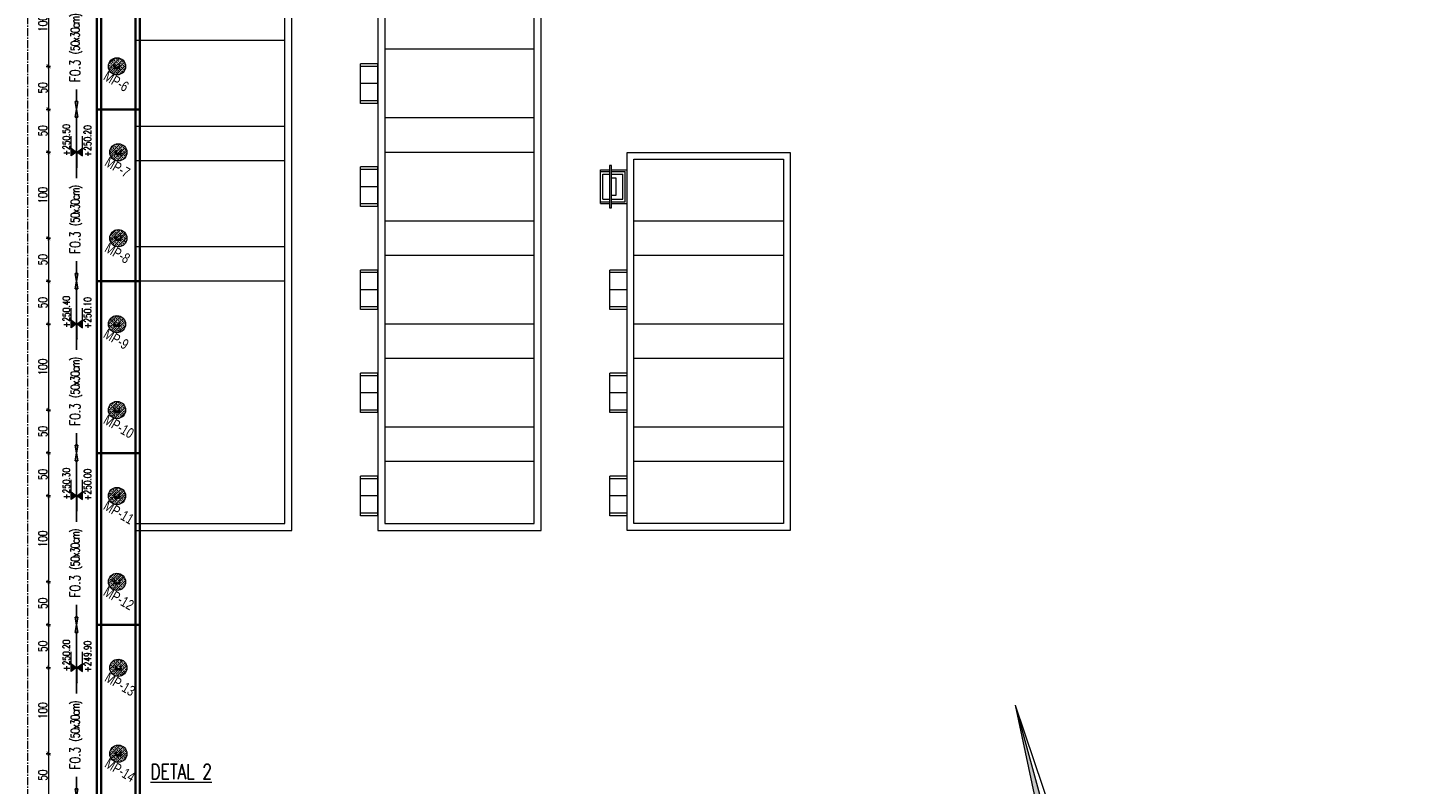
# Model space of a CAD drawing. Header units: millimetres. Extents: x -8 to 14965326, y -810 to 11054951.
# Tile 24 of 72: x 7503717 to 7505332, y 5557187 to 5558067. Entities that reach past the tile are written whole.
import ezdxf

# ---------------------------------------------------------------- set-up
doc = ezdxf.new("R2010")
doc.units = ezdxf.units.MM
doc.header["$LTSCALE"] = 0.5
doc.header["$MEASUREMENT"] = 0
doc.linetypes.add('CENTER2', pattern=[1.125, 0.75, -0.125, 0.125, -0.125])
doc.linetypes.add('HIDDEN', pattern=[9.525, 6.35, -3.175])
doc.layers.get('0').update_dxf_attribs({"linetype": 'CONTINUOUS', "lineweight": 13})
doc.layers.get('Defpoints').update_dxf_attribs({"linetype": 'CONTINUOUS'})
for name, color, linetype, lineweight in [('_K_pozycje', 1, 'CONTINUOUS', 5), ('JG numery', 171, 'HIDDEN', 20), ('K_Fundamenty - przekrój', 40, 'CONTINUOUS', 35), ('K_Kreskowanie', 253, 'CONTINUOUS', 5), ('K_Opis', 7, 'CONTINUOUS', 9), ('K_Ściany - przekrój', 7, 'CONTINUOUS', 35), ('tkd_obszary_wykazu', 14, 'CENTER2', 9), ('tkd_stal_przekrój', 80, 'CONTINUOUS', 30), ('tkd_wym', 1, 'CONTINUOUS', 5)]:
    doc.layers.add(name, color=color, linetype=linetype, lineweight=lineweight)
doc.layers.add('Znak północy', color=7, linetype='CONTINUOUS')
doc.styles.add('___K_OPIS_ROMAND', font='romand.shx', dxfattribs={"width": 0.75})
doc.styles.add('___K_OPIS_SIMPLEX', font='simplex.shx', dxfattribs={"width": 0.75})
doc.styles.add('Arial', font='arial.ttf')
doc.styles.add('tkd_txt0', font='simplex.shx', dxfattribs={"width": 0.75})
doc.dimstyles.new('opisy_wieńce', dxfattribs={"dimscale": 0.6, "dimtxt": 20, "dimasz": 25, "dimexe": 10, "dimexo": 50, "dimgap": 10, "dimtad": 0, "dimdec": 1, "dimrnd": 0.05, "dimzin": 9, "dimdsep": 46, "dimtxsty": '___K_OPIS_ROMAND', "dimblk1": 'CLOSEDBLANK', "dimblk2": 'CLOSEDBLANK', "dimsah": 1, "dimcen": 0, "dimdle": 10, "dimse1": 1, "dimse2": 1, "dimclrd": 1, "dimclre": 256, "dimclrt": 50, "dimazin": 2, "dimtm": 1e-09, "dimtfac": 1, "dimtdec": 1, "dimtmove": 2, "dimatfit": 3, "dimfxl": 1, "dimtolj": 1, "dimtzin": 0, "dimarcsym": 0})
doc.dimstyles.new('tkd_1-50cm[cm]', dxfattribs={"dimtxt": 10, "dimasz": 2.5, "dimexe": 0, "dimexo": 10, "dimgap": 1.5, "dimtad": 1, "dimdec": 1, "dimrnd": 0.5, "dimdsep": 46, "dimtxsty": 'tkd_txt0', "dimblk": 'tkd_dim_arrow', "dimcen": 0, "dimclrd": 1, "dimclre": 256, "dimclrt": 7, "dimaunit": 1, "dimadec": 0, "dimazin": 0, "dimtfac": 0.009091, "dimtdec": 1, "dimtix": 1, "dimtmove": 1, "dimatfit": 3, "dimldrblk": 'DOTSMALL', "dimfxl": 1, "dimfxlon": 1, "dimtvp": 0.02, "dimtolj": 1, "dimtzin": 9, "dimlwd": -1, "dimarcsym": 0})

# ---------------------------------------------------------------- blocks, each defined once
blk = doc.blocks.new('W_POL')
at = {"color": 0, "linetype": 'Continuous', "lineweight": 0}
for p, q in [((0, 13.393), (-0.67, 1.818)), ((0, 13.393), (0, -3.92)), ((0, 13.393), (0.668, 1.818)), ((-0.67, 1.818), (0, 3.636)), ((0.668, 1.818), (0, 3.636)), ((-0.67, -2.007), (-0.67, -5.929)), ((-0.67, -2.007), (0.669, -5.621)), ((-0.67, -2.314), (0.67, -5.929)), ((0.669, -2.007), (0.669, -5.929)), ((0, -3.92), (0, -4.59)), ((0, -4.59), (0, -10.676)), ((-0.755, -6.94), (-0.755, -13.393)), ((0.671, -6.94), (0.671, -13.393))]:
    blk.add_line(p, q, dxfattribs=at)
at = {"color": 0, "linetype": 'Continuous', "lineweight": 0, "extrusion": (0, 0, -1)}
for points in [[(0, 13.393), (0, 3.636), (0.67, 1.818)], [(0, -3.814), (0, -4.122), (0.67, -2.007), (0.67, -2.314)]]:
    blk.add_solid(points, dxfattribs=at)
blk = doc.blocks.new('A$Cdc6a9087')
for p, q in [((-23, -20), (-23, 0)), ((-23, 0), (23, 0)), ((23, -20), (23, 0)), ((-23, -20), (23, -20))]:
    blk.add_line(p, q)
at = {"lineweight": 13}
for p, q in [((-20, -20), (-20, 0)), ((0, -20), (0, 0)), ((20, -20), (20, 0))]:
    blk.add_line(p, q, dxfattribs=at)
blk = doc.blocks.new('A$Cdbf6219b')
for p, q in [((-19.5, 31), (-19.5, 20.4)), ((-19.5, 31), (19.5, 31)), ((-19.5, 17.9), (-19.5, 0)), ((19.5, 31), (19.5, 20.4)), ((19.5, 17.9), (19.5, 0)), ((-19.5, 0), (19.5, 0))]:
    blk.add_line(p, q)
at = {"lineweight": 13}
for p, q in [((-17.5, 31), (-17.5, 20.4)), ((-17.5, 17.9), (-17.5, 2)), ((-14.5, 28), (-14.5, 20.4)), ((-14.5, 28), (14.5, 28)), ((-14.5, 17.9), (-14.5, 5)), ((14.5, 28), (14.5, 20.4)), ((14.5, 17.9), (14.5, 5)), ((17.5, 31), (17.5, 20.4)), ((17.5, 17.9), (17.5, 2)), ((-17.5, 2), (17.5, 2)), ((-14.5, 5), (14.5, 5))]:
    blk.add_line(p, q, dxfattribs=at)
blk.add_lwpolyline([(24.5, 17.9), (24.5, 20.4), (-24.5, 20.4), (-24.5, 17.9)], close=True)
blk.add_lwpolyline([(-10, 17.9), (-10, 12.6), (10, 12.6), (10, 17.9)], dxfattribs=at)
blk = doc.blocks.new('pal')
at = {"layer": 'K_Kreskowanie'}
h = blk.add_hatch(dxfattribs=at)
h.set_pattern_fill('ANSI33', color=256, scale=15)
edge = h.paths.add_edge_path()
edge.add_arc((9474.9, -17485.8), 10, 0, 360)
h.paths.add_polyline_path([(9477.6, -17483.8), (9477.9, -17483.8), (9477.9, -17487.8), (9471.9, -17487.8), (9471.9, -17483.8), (9472.2, -17483.8), (9472.2, -17487.5), (9477.6, -17487.5)], flags=16)
at = {"layer": 'K_Opis'}
blk.add_circle((9474.9, -17485.8), 10, dxfattribs=at)
at = {"layer": 'tkd_stal_przekrój'}
blk.add_lwpolyline([(9471.9, -17483.8), (9471.9, -17487.8), (9477.9, -17487.8), (9477.9, -17483.8), (9477.6, -17483.8), (9477.6, -17487.5), (9472.2, -17487.5), (9472.2, -17483.8)], close=True, dxfattribs=at)
blk = doc.blocks.new('tkd_dim_arrow')
for p, q in [((-1, 0), (1, 0)), ((0, -1), (0, 1))]:
    blk.add_line(p, q)
at = {"const_width": 0.2}
blk.add_lwpolyline([(-0.9, -0.9), (0.9, 0.9)], dxfattribs=at)
blk = doc.blocks.new('*D128')
at = {"layer": 'Defpoints', "color": 0, "transparency": 16777216}
for p in [(7503820.6, 5558122.1), (7503740.9, 5558022.1), (7503820.6, 5558022.1)]:
    blk.add_point(p, dxfattribs=at)
at = {"layer": 'tkd_wym', "lineweight": -2, "transparency": 16777216}
for p, q in [((7503741.9, 5558122.1), (7503740.9, 5558122.1)), ((7503741.9, 5558022.1), (7503740.9, 5558022.1))]:
    blk.add_line(p, q, dxfattribs=at)
at = {"layer": 'tkd_wym', "color": 1, "transparency": 16777216}
blk.add_line((7503740.9, 5558119.6), (7503740.9, 5558024.6), dxfattribs=at)
at = {"layer": 'tkd_wym', "color": 1, "transparency": 16777216, "xscale": 2.5, "yscale": 2.5, "zscale": 2.5}
for p, rotation in [((7503740.9, 5558122.1), 90), ((7503740.9, 5558022.1), 270)]:
    blk.add_blockref('tkd_dim_arrow', p, dxfattribs=dict(at, rotation=rotation))
at = {"layer": 'tkd_wym', "color": 7, "transparency": 16777216, "insert": (7503734.4, 5558072.1), "char_height": 10, "attachment_point": 5, "rotation": 90, "style": 'tkd_txt0'}
blk.add_mtext('\\A1;100', dxfattribs=at)
blk = doc.blocks.new('_DotSmall')
blk = doc.blocks.new('*D99')
at = {"layer": 'Defpoints', "color": 0, "transparency": 16777216}
for p in [(7503820.6, 5558022.1), (7503740.9, 5557972.1), (7503802.1, 5557972.1)]:
    blk.add_point(p, dxfattribs=at)
at = {"layer": 'tkd_wym', "lineweight": -2, "transparency": 16777216}
for p, q in [((7503741.9, 5558022.1), (7503740.9, 5558022.1)), ((7503741.9, 5557972.1), (7503740.9, 5557972.1))]:
    blk.add_line(p, q, dxfattribs=at)
at = {"layer": 'tkd_wym', "color": 1, "transparency": 16777216}
blk.add_line((7503740.9, 5558019.6), (7503740.9, 5557974.6), dxfattribs=at)
at = {"layer": 'tkd_wym', "color": 1, "transparency": 16777216, "xscale": 2.5, "yscale": 2.5, "zscale": 2.5}
for p, rotation in [((7503740.9, 5558022.1), 90), ((7503740.9, 5557972.1), 270)]:
    blk.add_blockref('tkd_dim_arrow', p, dxfattribs=dict(at, rotation=rotation))
at = {"layer": 'tkd_wym', "color": 7, "transparency": 16777216, "insert": (7503734.4, 5557997.1), "char_height": 10, "attachment_point": 5, "rotation": 90, "style": 'tkd_txt0'}
blk.add_mtext('\\A1;50', dxfattribs=at)
blk = doc.blocks.new('*D100')
at = {"layer": 'Defpoints', "color": 0, "transparency": 16777216}
for p in [(7503802.1, 5557972.1), (7503740.9, 5557922.1), (7503822.1, 5557922.1)]:
    blk.add_point(p, dxfattribs=at)
at = {"layer": 'tkd_wym', "lineweight": -2, "transparency": 16777216}
for p, q in [((7503741.9, 5557972.1), (7503740.9, 5557972.1)), ((7503741.9, 5557922.1), (7503740.9, 5557922.1))]:
    blk.add_line(p, q, dxfattribs=at)
at = {"layer": 'tkd_wym', "color": 1, "transparency": 16777216}
blk.add_line((7503740.9, 5557969.6), (7503740.9, 5557924.6), dxfattribs=at)
at = {"layer": 'tkd_wym', "color": 1, "transparency": 16777216, "xscale": 2.5, "yscale": 2.5, "zscale": 2.5}
for p, rotation in [((7503740.9, 5557972.1), 90), ((7503740.9, 5557922.1), 270)]:
    blk.add_blockref('tkd_dim_arrow', p, dxfattribs=dict(at, rotation=rotation))
at = {"layer": 'tkd_wym', "color": 7, "transparency": 16777216, "insert": (7503734.4, 5557947.1), "char_height": 10, "attachment_point": 5, "rotation": 90, "style": 'tkd_txt0'}
blk.add_mtext('\\A1;50', dxfattribs=at)
blk = doc.blocks.new('*D101')
at = {"layer": 'Defpoints', "color": 0, "transparency": 16777216}
for p in [(7503822.1, 5557922.1), (7503740.9, 5557822.1), (7503822.1, 5557822.1)]:
    blk.add_point(p, dxfattribs=at)
at = {"layer": 'tkd_wym', "lineweight": -2, "transparency": 16777216}
for p, q in [((7503741.9, 5557922.1), (7503740.9, 5557922.1)), ((7503741.9, 5557822.1), (7503740.9, 5557822.1))]:
    blk.add_line(p, q, dxfattribs=at)
at = {"layer": 'tkd_wym', "color": 1, "transparency": 16777216}
blk.add_line((7503740.9, 5557919.6), (7503740.9, 5557824.6), dxfattribs=at)
at = {"layer": 'tkd_wym', "color": 1, "transparency": 16777216, "xscale": 2.5, "yscale": 2.5, "zscale": 2.5}
for p, rotation in [((7503740.9, 5557922.1), 90), ((7503740.9, 5557822.1), 270)]:
    blk.add_blockref('tkd_dim_arrow', p, dxfattribs=dict(at, rotation=rotation))
at = {"layer": 'tkd_wym', "color": 7, "transparency": 16777216, "insert": (7503734.4, 5557872.1), "char_height": 10, "attachment_point": 5, "rotation": 90, "style": 'tkd_txt0'}
blk.add_mtext('\\A1;100', dxfattribs=at)
blk = doc.blocks.new('*D102')
at = {"layer": 'Defpoints', "color": 0, "transparency": 16777216}
for p in [(7503822.1, 5557822.1), (7503740.9, 5557772.1), (7503802.1, 5557772.1)]:
    blk.add_point(p, dxfattribs=at)
at = {"layer": 'tkd_wym', "lineweight": -2, "transparency": 16777216}
for p, q in [((7503741.9, 5557822.1), (7503740.9, 5557822.1)), ((7503741.9, 5557772.1), (7503740.9, 5557772.1))]:
    blk.add_line(p, q, dxfattribs=at)
at = {"layer": 'tkd_wym', "color": 1, "transparency": 16777216}
blk.add_line((7503740.9, 5557819.6), (7503740.9, 5557774.6), dxfattribs=at)
at = {"layer": 'tkd_wym', "color": 1, "transparency": 16777216, "xscale": 2.5, "yscale": 2.5, "zscale": 2.5}
for p, rotation in [((7503740.9, 5557822.1), 90), ((7503740.9, 5557772.1), 270)]:
    blk.add_blockref('tkd_dim_arrow', p, dxfattribs=dict(at, rotation=rotation))
at = {"layer": 'tkd_wym', "color": 7, "transparency": 16777216, "insert": (7503734.4, 5557797.1), "char_height": 10, "attachment_point": 5, "rotation": 90, "style": 'tkd_txt0'}
blk.add_mtext('\\A1;50', dxfattribs=at)
blk = doc.blocks.new('*D103')
at = {"layer": 'Defpoints', "color": 0, "transparency": 16777216}
for p in [(7503802.1, 5557772.1), (7503740.9, 5557722.1), (7503820.6, 5557722.1)]:
    blk.add_point(p, dxfattribs=at)
at = {"layer": 'tkd_wym', "lineweight": -2, "transparency": 16777216}
for p, q in [((7503741.9, 5557772.1), (7503740.9, 5557772.1)), ((7503741.9, 5557722.1), (7503740.9, 5557722.1))]:
    blk.add_line(p, q, dxfattribs=at)
at = {"layer": 'tkd_wym', "color": 1, "transparency": 16777216}
blk.add_line((7503740.9, 5557769.6), (7503740.9, 5557724.6), dxfattribs=at)
at = {"layer": 'tkd_wym', "color": 1, "transparency": 16777216, "xscale": 2.5, "yscale": 2.5, "zscale": 2.5}
for p, rotation in [((7503740.9, 5557772.1), 90), ((7503740.9, 5557722.1), 270)]:
    blk.add_blockref('tkd_dim_arrow', p, dxfattribs=dict(at, rotation=rotation))
at = {"layer": 'tkd_wym', "color": 7, "transparency": 16777216, "insert": (7503734.4, 5557747.1), "char_height": 10, "attachment_point": 5, "rotation": 90, "style": 'tkd_txt0'}
blk.add_mtext('\\A1;50', dxfattribs=at)
blk = doc.blocks.new('*D104')
at = {"layer": 'Defpoints', "color": 0, "transparency": 16777216}
for p in [(7503820.6, 5557722.1), (7503740.9, 5557622.1), (7503820.6, 5557622.1)]:
    blk.add_point(p, dxfattribs=at)
at = {"layer": 'tkd_wym', "lineweight": -2, "transparency": 16777216}
for p, q in [((7503741.9, 5557722.1), (7503740.9, 5557722.1)), ((7503741.9, 5557622.1), (7503740.9, 5557622.1))]:
    blk.add_line(p, q, dxfattribs=at)
at = {"layer": 'tkd_wym', "color": 1, "transparency": 16777216}
blk.add_line((7503740.9, 5557719.6), (7503740.9, 5557624.6), dxfattribs=at)
at = {"layer": 'tkd_wym', "color": 1, "transparency": 16777216, "xscale": 2.5, "yscale": 2.5, "zscale": 2.5}
for p, rotation in [((7503740.9, 5557722.1), 90), ((7503740.9, 5557622.1), 270)]:
    blk.add_blockref('tkd_dim_arrow', p, dxfattribs=dict(at, rotation=rotation))
at = {"layer": 'tkd_wym', "color": 7, "transparency": 16777216, "insert": (7503734.4, 5557672.1), "char_height": 10, "attachment_point": 5, "rotation": 90, "style": 'tkd_txt0'}
blk.add_mtext('\\A1;100', dxfattribs=at)
blk = doc.blocks.new('*D105')
at = {"layer": 'Defpoints', "color": 0, "transparency": 16777216}
for p in [(7503820.6, 5557622.1), (7503740.9, 5557572.1), (7503802.1, 5557572.1)]:
    blk.add_point(p, dxfattribs=at)
at = {"layer": 'tkd_wym', "lineweight": -2, "transparency": 16777216}
for p, q in [((7503741.9, 5557622.1), (7503740.9, 5557622.1)), ((7503741.9, 5557572.1), (7503740.9, 5557572.1))]:
    blk.add_line(p, q, dxfattribs=at)
at = {"layer": 'tkd_wym', "color": 1, "transparency": 16777216}
blk.add_line((7503740.9, 5557619.6), (7503740.9, 5557574.6), dxfattribs=at)
at = {"layer": 'tkd_wym', "color": 1, "transparency": 16777216, "xscale": 2.5, "yscale": 2.5, "zscale": 2.5}
for p, rotation in [((7503740.9, 5557622.1), 90), ((7503740.9, 5557572.1), 270)]:
    blk.add_blockref('tkd_dim_arrow', p, dxfattribs=dict(at, rotation=rotation))
at = {"layer": 'tkd_wym', "color": 7, "transparency": 16777216, "insert": (7503734.4, 5557597.1), "char_height": 10, "attachment_point": 5, "rotation": 90, "style": 'tkd_txt0'}
blk.add_mtext('\\A1;50', dxfattribs=at)
blk = doc.blocks.new('*D106')
at = {"layer": 'Defpoints', "color": 0, "transparency": 16777216}
for p in [(7503802.1, 5557572.1), (7503740.9, 5557522.1), (7503820.6, 5557522.1)]:
    blk.add_point(p, dxfattribs=at)
at = {"layer": 'tkd_wym', "lineweight": -2, "transparency": 16777216}
for p, q in [((7503741.9, 5557572.1), (7503740.9, 5557572.1)), ((7503741.9, 5557522.1), (7503740.9, 5557522.1))]:
    blk.add_line(p, q, dxfattribs=at)
at = {"layer": 'tkd_wym', "color": 1, "transparency": 16777216}
blk.add_line((7503740.9, 5557569.6), (7503740.9, 5557524.6), dxfattribs=at)
at = {"layer": 'tkd_wym', "color": 1, "transparency": 16777216, "xscale": 2.5, "yscale": 2.5, "zscale": 2.5}
for p, rotation in [((7503740.9, 5557572.1), 90), ((7503740.9, 5557522.1), 270)]:
    blk.add_blockref('tkd_dim_arrow', p, dxfattribs=dict(at, rotation=rotation))
at = {"layer": 'tkd_wym', "color": 7, "transparency": 16777216, "insert": (7503734.4, 5557547.1), "char_height": 10, "attachment_point": 5, "rotation": 90, "style": 'tkd_txt0'}
blk.add_mtext('\\A1;50', dxfattribs=at)
blk = doc.blocks.new('*D107')
at = {"layer": 'Defpoints', "color": 0, "transparency": 16777216}
for p in [(7503820.6, 5557522.1), (7503740.9, 5557422.1), (7503820.6, 5557422.1)]:
    blk.add_point(p, dxfattribs=at)
at = {"layer": 'tkd_wym', "lineweight": -2, "transparency": 16777216}
for p, q in [((7503741.9, 5557522.1), (7503740.9, 5557522.1)), ((7503741.9, 5557422.1), (7503740.9, 5557422.1))]:
    blk.add_line(p, q, dxfattribs=at)
at = {"layer": 'tkd_wym', "color": 1, "transparency": 16777216}
blk.add_line((7503740.9, 5557519.6), (7503740.9, 5557424.6), dxfattribs=at)
at = {"layer": 'tkd_wym', "color": 1, "transparency": 16777216, "xscale": 2.5, "yscale": 2.5, "zscale": 2.5}
for p, rotation in [((7503740.9, 5557522.1), 90), ((7503740.9, 5557422.1), 270)]:
    blk.add_blockref('tkd_dim_arrow', p, dxfattribs=dict(at, rotation=rotation))
at = {"layer": 'tkd_wym', "color": 7, "transparency": 16777216, "insert": (7503734.4, 5557472.1), "char_height": 10, "attachment_point": 5, "rotation": 90, "style": 'tkd_txt0'}
blk.add_mtext('\\A1;100', dxfattribs=at)
blk = doc.blocks.new('*D108')
at = {"layer": 'Defpoints', "color": 0, "transparency": 16777216}
for p in [(7503820.6, 5557422.1), (7503740.9, 5557372.1), (7503802.1, 5557372.1)]:
    blk.add_point(p, dxfattribs=at)
at = {"layer": 'tkd_wym', "lineweight": -2, "transparency": 16777216}
for p, q in [((7503741.9, 5557422.1), (7503740.9, 5557422.1)), ((7503741.9, 5557372.1), (7503740.9, 5557372.1))]:
    blk.add_line(p, q, dxfattribs=at)
at = {"layer": 'tkd_wym', "color": 1, "transparency": 16777216}
blk.add_line((7503740.9, 5557419.6), (7503740.9, 5557374.6), dxfattribs=at)
at = {"layer": 'tkd_wym', "color": 1, "transparency": 16777216, "xscale": 2.5, "yscale": 2.5, "zscale": 2.5}
for p, rotation in [((7503740.9, 5557422.1), 90), ((7503740.9, 5557372.1), 270)]:
    blk.add_blockref('tkd_dim_arrow', p, dxfattribs=dict(at, rotation=rotation))
at = {"layer": 'tkd_wym', "color": 7, "transparency": 16777216, "insert": (7503734.4, 5557397.1), "char_height": 10, "attachment_point": 5, "rotation": 90, "style": 'tkd_txt0'}
blk.add_mtext('\\A1;50', dxfattribs=at)
blk = doc.blocks.new('*D109')
at = {"layer": 'Defpoints', "color": 0, "transparency": 16777216}
for p in [(7503802.1, 5557372.1), (7503740.9, 5557322.1), (7503822.1, 5557322.1)]:
    blk.add_point(p, dxfattribs=at)
at = {"layer": 'tkd_wym', "lineweight": -2, "transparency": 16777216}
for p, q in [((7503741.9, 5557372.1), (7503740.9, 5557372.1)), ((7503741.9, 5557322.1), (7503740.9, 5557322.1))]:
    blk.add_line(p, q, dxfattribs=at)
at = {"layer": 'tkd_wym', "color": 1, "transparency": 16777216}
blk.add_line((7503740.9, 5557369.6), (7503740.9, 5557324.6), dxfattribs=at)
at = {"layer": 'tkd_wym', "color": 1, "transparency": 16777216, "xscale": 2.5, "yscale": 2.5, "zscale": 2.5}
for p, rotation in [((7503740.9, 5557372.1), 90), ((7503740.9, 5557322.1), 270)]:
    blk.add_blockref('tkd_dim_arrow', p, dxfattribs=dict(at, rotation=rotation))
at = {"layer": 'tkd_wym', "color": 7, "transparency": 16777216, "insert": (7503734.4, 5557347.1), "char_height": 10, "attachment_point": 5, "rotation": 90, "style": 'tkd_txt0'}
blk.add_mtext('\\A1;50', dxfattribs=at)
blk = doc.blocks.new('*D89')
at = {"layer": 'Defpoints', "color": 0, "transparency": 16777216}
for p in [(7503822.1, 5557322.1), (7503740.9, 5557222.1), (7503822.1, 5557222.1)]:
    blk.add_point(p, dxfattribs=at)
at = {"layer": 'tkd_wym', "lineweight": -2, "transparency": 16777216}
for p, q in [((7503741.9, 5557322.1), (7503740.9, 5557322.1)), ((7503741.9, 5557222.1), (7503740.9, 5557222.1))]:
    blk.add_line(p, q, dxfattribs=at)
at = {"layer": 'tkd_wym', "color": 1, "transparency": 16777216}
blk.add_line((7503740.9, 5557319.6), (7503740.9, 5557224.6), dxfattribs=at)
at = {"layer": 'tkd_wym', "color": 1, "transparency": 16777216, "xscale": 2.5, "yscale": 2.5, "zscale": 2.5}
for p, rotation in [((7503740.9, 5557322.1), 90), ((7503740.9, 5557222.1), 270)]:
    blk.add_blockref('tkd_dim_arrow', p, dxfattribs=dict(at, rotation=rotation))
at = {"layer": 'tkd_wym', "color": 7, "transparency": 16777216, "insert": (7503734.4, 5557272.1), "char_height": 10, "attachment_point": 5, "rotation": 90, "style": 'tkd_txt0'}
blk.add_mtext('\\A1;100', dxfattribs=at)
blk = doc.blocks.new('*D90')
at = {"layer": 'Defpoints', "color": 0, "transparency": 16777216}
for p in [(7503822.1, 5557222.1), (7503740.9, 5557172.1), (7503802.1, 5557172.1)]:
    blk.add_point(p, dxfattribs=at)
at = {"layer": 'tkd_wym', "lineweight": -2, "transparency": 16777216}
for p, q in [((7503741.9, 5557222.1), (7503740.9, 5557222.1)), ((7503741.9, 5557172.1), (7503740.9, 5557172.1))]:
    blk.add_line(p, q, dxfattribs=at)
at = {"layer": 'tkd_wym', "color": 1, "transparency": 16777216}
blk.add_line((7503740.9, 5557219.6), (7503740.9, 5557174.6), dxfattribs=at)
at = {"layer": 'tkd_wym', "color": 1, "transparency": 16777216, "xscale": 2.5, "yscale": 2.5, "zscale": 2.5}
for p, rotation in [((7503740.9, 5557222.1), 90), ((7503740.9, 5557172.1), 270)]:
    blk.add_blockref('tkd_dim_arrow', p, dxfattribs=dict(at, rotation=rotation))
at = {"layer": 'tkd_wym', "color": 7, "transparency": 16777216, "insert": (7503734.4, 5557197.1), "char_height": 10, "attachment_point": 5, "rotation": 90, "style": 'tkd_txt0'}
blk.add_mtext('\\A1;50', dxfattribs=at)
blk = doc.blocks.new('_ClosedBlank')
at = {"color": 0, "linetype": 'ByBlock', "lineweight": -2}
for p, q in [((-1, 0.17), (0, 0)), ((-1, 0.17), (-1, -0.17)), ((0, 0), (-1, -0.17))]:
    blk.add_line(p, q, dxfattribs=at)
blk = doc.blocks.new('*D150')
at = {"layer": '_K_pozycje', "color": 1, "lineweight": -2, "transparency": 16777216}
for p, q in [((7503773.7, 5558163.1), (7503773.7, 5558092.1)), ((7503773.7, 5557981.1), (7503773.7, 5557995.3))]:
    blk.add_line(p, q, dxfattribs=at)
at = {"layer": 'Defpoints', "color": 0, "transparency": 16777216}
for p in [(7503797.1, 5558172.1), (7503773.7, 5557972.1), (7503797.1, 5557972.1)]:
    blk.add_point(p, dxfattribs=at)
at = {"layer": '_K_pozycje', "color": 1, "lineweight": -2, "transparency": 16777216, "xscale": 9, "yscale": 9, "zscale": 9}
for p, rotation in [((7503773.7, 5558172.1), 90), ((7503773.7, 5557972.1), 270)]:
    blk.add_blockref('_ClosedBlank', p, dxfattribs=dict(at, rotation=rotation))
at = {"layer": '_K_pozycje', "color": 50, "transparency": 16777216, "insert": (7503773.6, 5558043.7), "char_height": 12, "attachment_point": 5, "rotation": 90, "style": '___K_OPIS_ROMAND'}
blk.add_mtext('\\A1;F0.3 {\\Fsimplex|c238;\\H0.83333x;\\T0.8;\\C242;(50x30cm)}', dxfattribs=at)
blk = doc.blocks.new('*D151')
at = {"layer": '_K_pozycje', "color": 1, "lineweight": -2, "transparency": 16777216}
for p, q in [((7503773.7, 5557963.1), (7503773.7, 5557892.1)), ((7503773.7, 5557781.1), (7503773.7, 5557795.3))]:
    blk.add_line(p, q, dxfattribs=at)
at = {"layer": 'Defpoints', "color": 0, "transparency": 16777216}
for p in [(7503797.1, 5557972.1), (7503773.7, 5557772.1), (7503797.1, 5557772.1)]:
    blk.add_point(p, dxfattribs=at)
at = {"layer": '_K_pozycje', "color": 1, "lineweight": -2, "transparency": 16777216, "xscale": 9, "yscale": 9, "zscale": 9}
for p, rotation in [((7503773.7, 5557972.1), 90), ((7503773.7, 5557772.1), 270)]:
    blk.add_blockref('_ClosedBlank', p, dxfattribs=dict(at, rotation=rotation))
at = {"layer": '_K_pozycje', "color": 50, "transparency": 16777216, "insert": (7503773.6, 5557843.7), "char_height": 12, "attachment_point": 5, "rotation": 90, "style": '___K_OPIS_ROMAND'}
blk.add_mtext('\\A1;F0.3 {\\Fsimplex|c238;\\H0.83333x;\\T0.8;\\C242;(50x30cm)}', dxfattribs=at)
blk = doc.blocks.new('*U39')
at = {"layer": 'K_Opis'}
h = blk.add_hatch(color=1, dxfattribs=at)
edge = h.paths.add_edge_path()
edge.add_arc((0, 0), 0.036, 0, 360, ccw=False)
at = {"layer": 'K_Opis', "color": 1}
blk.add_line((0, -0.511), (0, 0), dxfattribs=at)
at = {"layer": 'K_Opis'}
for points in [[(-0.188, -0.511), (0, -0.511), (-0.188, -0.369), (-0.188, -0.511)], [(0.188, -0.511), (0, -0.511), (0.188, -0.369), (0.188, -0.511)], [(-0.188, -0.511), (-0.188, -1.022)], [(0.188, -0.511), (0.188, -1.022)]]:
    blk.add_lwpolyline(points, dxfattribs=at)
for points in [[(-0.188, -0.369), (-0.188, -0.511), (0, -0.511)], [(0.188, -0.369), (0.188, -0.511), (0, -0.511)], [(-0.188, -0.652), (-0.188, -0.511), (0, -0.511)], [(0.188, -0.652), (0.188, -0.511), (0, -0.511)]]:
    blk.add_solid(points, dxfattribs=at)
at = {"layer": 'K_Opis', "style": '___K_OPIS_SIMPLEX', "width": 0.75, "flags": 8}
for tag, p in [('góra', (-0.227, -0.923)), ('dół', (0.48, -0.777))]:
    blk.add_attdef(tag, p, '', height=0.24, rotation=90, dxfattribs=at)
blk = doc.blocks.new('*D143')
at = {"layer": '_K_pozycje', "color": 1, "lineweight": -2, "transparency": 16777216}
for p, q in [((7503773.7, 5557763.1), (7503773.7, 5557692.1)), ((7503773.7, 5557581.1), (7503773.7, 5557595.3))]:
    blk.add_line(p, q, dxfattribs=at)
at = {"layer": 'Defpoints', "color": 0, "transparency": 16777216}
for p in [(7503797.1, 5557772.1), (7503773.7, 5557572.1), (7503797.1, 5557572.1)]:
    blk.add_point(p, dxfattribs=at)
at = {"layer": '_K_pozycje', "color": 1, "lineweight": -2, "transparency": 16777216, "xscale": 9, "yscale": 9, "zscale": 9}
for p, rotation in [((7503773.7, 5557772.1), 90), ((7503773.7, 5557572.1), 270)]:
    blk.add_blockref('_ClosedBlank', p, dxfattribs=dict(at, rotation=rotation))
at = {"layer": '_K_pozycje', "color": 50, "transparency": 16777216, "insert": (7503773.6, 5557643.7), "char_height": 12, "attachment_point": 5, "rotation": 90, "style": '___K_OPIS_ROMAND'}
blk.add_mtext('\\A1;F0.3 {\\Fsimplex|c238;\\H0.83333x;\\T0.8;\\C242;(50x30cm)}', dxfattribs=at)
blk = doc.blocks.new('*D144')
at = {"layer": '_K_pozycje', "color": 1, "lineweight": -2, "transparency": 16777216}
for p, q in [((7503773.7, 5557563.1), (7503773.7, 5557492.1)), ((7503773.7, 5557381.1), (7503773.7, 5557395.3))]:
    blk.add_line(p, q, dxfattribs=at)
at = {"layer": 'Defpoints', "color": 0, "transparency": 16777216}
for p in [(7503797.1, 5557572.1), (7503773.7, 5557372.1), (7503797.1, 5557372.1)]:
    blk.add_point(p, dxfattribs=at)
at = {"layer": '_K_pozycje', "color": 1, "lineweight": -2, "transparency": 16777216, "xscale": 9, "yscale": 9, "zscale": 9}
for p, rotation in [((7503773.7, 5557572.1), 90), ((7503773.7, 5557372.1), 270)]:
    blk.add_blockref('_ClosedBlank', p, dxfattribs=dict(at, rotation=rotation))
at = {"layer": '_K_pozycje', "color": 50, "transparency": 16777216, "insert": (7503773.6, 5557443.7), "char_height": 12, "attachment_point": 5, "rotation": 90, "style": '___K_OPIS_ROMAND'}
blk.add_mtext('\\A1;F0.3 {\\Fsimplex|c238;\\H0.83333x;\\T0.8;\\C242;(50x30cm)}', dxfattribs=at)
blk = doc.blocks.new('*D145')
at = {"layer": '_K_pozycje', "color": 1, "lineweight": -2, "transparency": 16777216}
for p, q in [((7503773.7, 5557363.1), (7503773.7, 5557292.1)), ((7503773.7, 5557181.1), (7503773.7, 5557195.3))]:
    blk.add_line(p, q, dxfattribs=at)
at = {"layer": 'Defpoints', "color": 0, "transparency": 16777216}
for p in [(7503797.1, 5557372.1), (7503773.7, 5557172.1), (7503797.1, 5557172.1)]:
    blk.add_point(p, dxfattribs=at)
at = {"layer": '_K_pozycje', "color": 1, "lineweight": -2, "transparency": 16777216, "xscale": 9, "yscale": 9, "zscale": 9}
for p, rotation in [((7503773.7, 5557372.1), 90), ((7503773.7, 5557172.1), 270)]:
    blk.add_blockref('_ClosedBlank', p, dxfattribs=dict(at, rotation=rotation))
at = {"layer": '_K_pozycje', "color": 50, "transparency": 16777216, "insert": (7503773.6, 5557243.7), "char_height": 12, "attachment_point": 5, "rotation": 90, "style": '___K_OPIS_ROMAND'}
blk.add_mtext('\\A1;F0.3 {\\Fsimplex|c238;\\H0.83333x;\\T0.8;\\C242;(50x30cm)}', dxfattribs=at)

msp = doc.modelspace()

# ---------------------------------------------------------------- linework, layer by layer
at = {"layer": 'K_Fundamenty - przekrój'}
for p, q in [((7503797.1116, 5555227.6632), (7503797.1116, 5558577.0558)), ((7503847.1116, 5555264.0009), (7503847.1116, 5558517.0557))]:
    msp.add_line(p, q, dxfattribs=at)
at = {"layer": 'K_Fundamenty - przekrój', "linetype": 'Continuous', "ltscale": 2.5}
for p, q in [((7503847.1116, 5557972.0558), (7503797.1116, 5557972.0558)), ((7503847.1116, 5557772.0558), (7503797.1116, 5557772.0558)), ((7503847.1116, 5557572.0558), (7503797.1116, 5557572.0558)), ((7503847.1116, 5557372.0558), (7503797.1116, 5557372.0558))]:
    msp.add_line(p, q, dxfattribs=at)
at = {"layer": 'K_Kreskowanie', "color": 253}
for p, q in [((7504016.1116, 5558052.0558), (7503842.1116, 5558052.0558)), ((7504306.1116, 5558042.0558), (7504132.1116, 5558042.0558)), ((7504306.1116, 5557962.0558), (7504132.1116, 5557962.0558)), ((7504016.1116, 5557952.0558), (7503842.1116, 5557952.0558)), ((7504016.1116, 5557912.0558), (7503842.1116, 5557912.0558)), ((7504306.1116, 5557922.0558), (7504132.1116, 5557922.0558)), ((7504306.1116, 5557842.0558), (7504132.1116, 5557842.0558)), ((7504596.1116, 5557842.0558), (7504422.1116, 5557842.0558)), ((7504016.1116, 5557812.0558), (7503842.1116, 5557812.0558)), ((7504306.1116, 5557802.0558), (7504132.1116, 5557802.0558)), ((7504596.1116, 5557802.0558), (7504422.1116, 5557802.0558)), ((7504016.1116, 5557772.0558), (7503842.1116, 5557772.0558)), ((7504306.1116, 5557722.0558), (7504132.1116, 5557722.0558)), ((7504596.1116, 5557722.0558), (7504422.1116, 5557722.0558)), ((7504306.1116, 5557682.0558), (7504132.1116, 5557682.0558)), ((7504596.1116, 5557682.0558), (7504422.1116, 5557682.0558)), ((7504306.1116, 5557602.0558), (7504132.1116, 5557602.0558)), ((7504596.1116, 5557602.0558), (7504422.1116, 5557602.0558)), ((7504306.1116, 5557562.0558), (7504132.1116, 5557562.0558)), ((7504596.1116, 5557562.0558), (7504422.1116, 5557562.0558))]:
    msp.add_line(p, q, dxfattribs=at)
at = {"layer": 'K_Kreskowanie', "color": 253, "flags": 128}
msp.add_lwpolyline([(7503842.1116, 5557482.0558), (7504024.1116, 5557482.0558), (7504024.1116, 5558402.0558), (7503842.1116, 5558402.0558)], dxfattribs=at)
for points in [[(7504016.1116, 5557490.0558), (7504016.1116, 5558394.0558), (7503842.1116, 5558394.0558), (7503842.1116, 5557490.0558)], [(7504314.1116, 5557482.0558), (7504314.1116, 5558402.0558), (7504124.1116, 5558402.0558), (7504124.1116, 5557482.0558)], [(7504306.1116, 5557490.0558), (7504306.1116, 5558394.0558), (7504132.1116, 5558394.0558), (7504132.1116, 5557490.0558)], [(7504604.1116, 5557922.0558), (7504604.1116, 5557482.0558), (7504414.1116, 5557482.0558), (7504414.1116, 5557922.0558)], [(7504596.1116, 5557914.0558), (7504596.1116, 5557490.0558), (7504422.1116, 5557490.0558), (7504422.1116, 5557914.0558)]]:
    msp.add_lwpolyline(points, close=True, dxfattribs=at)
at = {"layer": 'K_Ściany - przekrój', "linetype": 'Continuous', "ltscale": 2.5}
for p, q in [((7503802.1116, 5555231.297), (7503802.1116, 5558572.0558)), ((7503842.1116, 5555260.3671), (7503842.1116, 5558572.0558))]:
    msp.add_line(p, q, dxfattribs=at)
at = {"layer": 'tkd_obszary_wykazu', "ltscale": 25}
msp.add_lwpolyline([(7503716.8376, 5559109.3854), (7506482.0527, 5559109.3854), (7506482.0527, 5554949.5308), (7503716.8376, 5554949.5308)], close=True, dxfattribs=at)

# ---------------------------------------------------------------- block references
ref = msp.add_blockref('*U39', (7503773.8778, 5557904.9282), dxfattribs=dict(xscale=-35, yscale=35, zscale=35, rotation=180.0000074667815))
ref.add_attrib('góra', '+250.50', (7503765.9211, 5557918.0337), dxfattribs={"layer": 'K_Opis', "height": 8.4, "rotation": 90.0000075, "style": '___K_OPIS_SIMPLEX', "width": 0.75, "flags": 8})
ref.add_attrib('dół', '+250.20', (7503790.6604, 5557916.8337), dxfattribs={"layer": 'K_Opis', "height": 8.4, "rotation": 90.0000075, "style": '___K_OPIS_SIMPLEX', "width": 0.75, "flags": 8})
ref = msp.add_blockref('*U39', (7503773.8778, 5557704.9282), dxfattribs=dict(xscale=-35, yscale=35, zscale=35, rotation=180.0000074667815))
ref.add_attrib('góra', '+250.40', (7503765.9211, 5557718.0337), dxfattribs={"layer": 'K_Opis', "height": 8.4, "rotation": 90.0000075, "style": '___K_OPIS_SIMPLEX', "width": 0.75, "flags": 8})
ref.add_attrib('dół', '+250.10', (7503790.6604, 5557716.8337), dxfattribs={"layer": 'K_Opis', "height": 8.4, "rotation": 90.0000075, "style": '___K_OPIS_SIMPLEX', "width": 0.75, "flags": 8})
ref = msp.add_blockref('*U39', (7503773.8778, 5557504.9282), dxfattribs=dict(xscale=-35, yscale=35, zscale=35, rotation=180.0000074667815))
ref.add_attrib('góra', '+250.30', (7503765.9211, 5557518.0337), dxfattribs={"layer": 'K_Opis', "height": 8.4, "rotation": 90.0000075, "style": '___K_OPIS_SIMPLEX', "width": 0.75, "flags": 8})
ref.add_attrib('dół', '+250.00', (7503790.6604, 5557516.8337), dxfattribs={"layer": 'K_Opis', "height": 8.4, "rotation": 90.0000075, "style": '___K_OPIS_SIMPLEX', "width": 0.75, "flags": 8})
ref = msp.add_blockref('*U39', (7503773.8778, 5557304.9282), dxfattribs=dict(xscale=-35, yscale=35, zscale=35, rotation=180.0000074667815))
ref.add_attrib('góra', '+250.20', (7503765.9211, 5557318.0337), dxfattribs={"layer": 'K_Opis', "height": 8.4, "rotation": 90.0000075, "style": '___K_OPIS_SIMPLEX', "width": 0.75, "flags": 8})
ref.add_attrib('dół', '+249.90', (7503790.6604, 5557316.8337), dxfattribs={"layer": 'K_Opis', "height": 8.4, "rotation": 90.0000075, "style": '___K_OPIS_SIMPLEX', "width": 0.75, "flags": 8})
at = {"layer": 'K_Kreskowanie', "color": 8}
for name, p, rotation in [('A$Cdc6a9087', (7504104.1116, 5558002.0558), 90), ('A$Cdbf6219b', (7504414.1116, 5557882.0558), 89.99999999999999), ('A$Cdc6a9087', (7504104.1116, 5557882.0558), 90), ('A$Cdc6a9087', (7504104.1116, 5557762.0558), 90), ('A$Cdc6a9087', (7504394.1116, 5557762.0558), 90), ('A$Cdc6a9087', (7504104.1116, 5557642.0558), 90), ('A$Cdc6a9087', (7504394.1116, 5557642.0558), 90), ('A$Cdc6a9087', (7504104.1116, 5557522.0558), 90), ('A$Cdc6a9087', (7504394.1116, 5557522.0558), 90)]:
    msp.add_blockref(name, p, dxfattribs=dict(at, rotation=rotation))
at = {"layer": 'K_Opis'}
for p in [(7494345.7459, 5575507.8848), (7494347.2459, 5575407.8848), (7494347.2459, 5575307.8848), (7494345.7459, 5575207.8848), (7494345.7459, 5575107.8848), (7494345.7459, 5575007.8848), (7494345.7459, 5574907.8848), (7494347.2459, 5574807.8848), (7494347.2459, 5574707.8848)]:
    msp.add_blockref('pal', p, dxfattribs=at)
at = {"layer": 'Znak północy', "color": 7, "linetype": 'Continuous', "lineweight": 25, "xscale": 25, "yscale": 25, "zscale": 25, "rotation": 15.23114995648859}
msp.add_blockref('W_POL', (7504953.8731, 5556955.6871), dxfattribs=at)

# ---------------------------------------------------------------- texts
at = {"layer": 'JG numery', "color": 1, "transparency": 33554687, "style": 'Arial', "width": 0.75}
for s, p in [('MP-6', (7503803.7687, 5558007.1414)), ('MP-7', (7503805.2687, 5557907.1414)), ('MP-8', (7503805.2687, 5557807.1414)), ('MP-9', (7503803.7687, 5557707.1414)), ('MP-10', (7503803.7687, 5557607.1414)), ('MP-11', (7503803.7687, 5557507.1414)), ('MP-12', (7503803.7687, 5557407.1414)), ('MP-13', (7503805.2687, 5557307.1414)), ('MP-14', (7503805.2687, 5557207.1414))]:
    msp.add_text(s, height=12, rotation=329.720633, dxfattribs=at).set_placement(p)
at = {"layer": 'K_Opis', "insert": (7503895.4182, 5557201.2231), "char_height": 17.5, "attachment_point": 5, "style": '___K_OPIS_ROMAND'}
msp.add_mtext_dynamic_manual_height_columns('{\\L\\C2;DETAL 2}', width=91.860694, gutter_width=12.5, heights=[0], dxfattribs=at)

# ---------------------------------------------------------------- dimensions: what is measured, and where the dimension line sits
at = {"layer": '_K_pozycje'}
for base, p1, p2, picture, middle in [((7503773.651, 5557972.0558), (7503797.1116, 5558172.0558), (7503797.1116, 5557972.0558), '*D150', (7503773.5591, 5558043.7254)), ((7503773.651, 5557772.0558), (7503797.1116, 5557972.0558), (7503797.1116, 5557772.0558), '*D151', (7503773.5591, 5557843.7254)), ((7503773.651, 5557572.0558), (7503797.1116, 5557772.0558), (7503797.1116, 5557572.0558), '*D143', (7503773.5591, 5557643.7254)), ((7503773.651, 5557372.0558), (7503797.1116, 5557572.0558), (7503797.1116, 5557372.0558), '*D144', (7503773.5591, 5557443.7254)), ((7503773.651, 5557172.0558), (7503797.1116, 5557372.0558), (7503797.1116, 5557172.0558), '*D145', (7503773.5591, 5557243.7254))]:
    dim = msp.add_linear_dim(base=base, p1=p1, p2=p2, angle=270, text='F0.3 {\\Fsimplex|c238;\\H0.83333x;\\T0.8;\\C242;(50x30cm)}', dimstyle='opisy_wieńce', override={"dimasz": 15}, dxfattribs=at)
    dim.commit()
    dim.dimension.update_dxf_attribs({"geometry": picture, "text_midpoint": middle, "dimtype": 161})
at = {"layer": 'tkd_wym'}
for base, p1, p2, picture, middle in [((7503740.9163, 5558022.0558), (7503820.6116, 5558122.0558), (7503820.6116, 5558022.0558), '*D128', (7503734.4163, 5558072.0558)), ((7503740.9163, 5557972.0558), (7503820.6116, 5558022.0558), (7503802.1116, 5557972.0558), '*D99', (7503734.4163, 5557997.0558)), ((7503740.9163, 5557922.0558), (7503802.1116, 5557972.0558), (7503822.1116, 5557922.0558), '*D100', (7503734.4163, 5557947.0558)), ((7503740.9163, 5557822.0558), (7503822.1116, 5557922.0558), (7503822.1116, 5557822.0558), '*D101', (7503734.4163, 5557872.0558)), ((7503740.9163, 5557772.0558), (7503822.1116, 5557822.0558), (7503802.1116, 5557772.0558), '*D102', (7503734.4163, 5557797.0558)), ((7503740.9163, 5557722.0558), (7503802.1116, 5557772.0558), (7503820.6116, 5557722.0558), '*D103', (7503734.4163, 5557747.0558)), ((7503740.9163, 5557622.0558), (7503820.6116, 5557722.0558), (7503820.6116, 5557622.0558), '*D104', (7503734.4163, 5557672.0558)), ((7503740.9163, 5557572.0558), (7503820.6116, 5557622.0558), (7503802.1116, 5557572.0558), '*D105', (7503734.4163, 5557597.0558)), ((7503740.9163, 5557522.0558), (7503802.1116, 5557572.0558), (7503820.6116, 5557522.0558), '*D106', (7503734.4163, 5557547.0558)), ((7503740.9163, 5557422.0558), (7503820.6116, 5557522.0558), (7503820.6116, 5557422.0558), '*D107', (7503734.4163, 5557472.0558)), ((7503740.9163, 5557372.0558), (7503820.6116, 5557422.0558), (7503802.1116, 5557372.0558), '*D108', (7503734.4163, 5557397.0558)), ((7503740.9163, 5557322.0558), (7503802.1116, 5557372.0558), (7503822.1116, 5557322.0558), '*D109', (7503734.4163, 5557347.0558)), ((7503740.9163, 5557222.0558), (7503822.1116, 5557322.0558), (7503822.1116, 5557222.0558), '*D89', (7503734.4163, 5557272.0558)), ((7503740.9163, 5557172.0558), (7503822.1116, 5557222.0558), (7503802.1116, 5557172.0558), '*D90', (7503734.4163, 5557197.0558))]:
    dim = msp.add_linear_dim(base=base, p1=p1, p2=p2, angle=90, dimstyle='tkd_1-50cm[cm]', dxfattribs=at)
    dim.commit()
    dim.dimension.update_dxf_attribs({"geometry": picture, "text_midpoint": middle})

doc.saveas('drawing.dxf')
